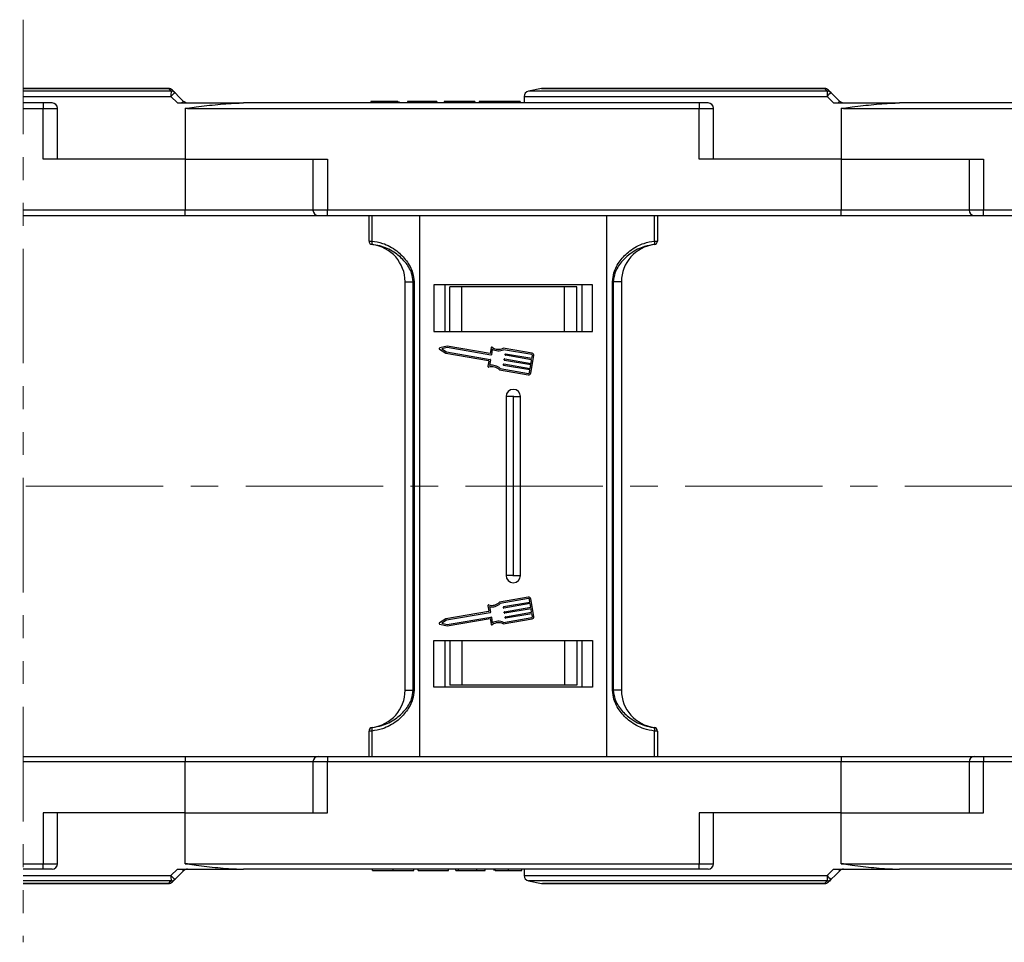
# Model space of a CAD drawing. Header units: millimetres. Extents: x -1055 to 1009, y -247 to 1211.
# Tile 15 of 51: x 382 to 518, y 132 to 260. Entities that reach past the tile are written whole.
import ezdxf

# ---------------------------------------------------------------- set-up
doc = ezdxf.new("R2010")
doc.units = ezdxf.units.MM
doc.linetypes.add('CENTERX2', pattern=[20.32, 12.7, -2.54, 2.54, -2.54])
doc.linetypes.add('PHANTOM2', pattern=[31.75, 15.875, -3.175, 3.175, -3.175, 3.175, -3.175])

msp = doc.modelspace()

# ---------------------------------------------------------------- linework, layer by layer
at = {"color": 3, "linetype": 'PHANTOM2', "lineweight": 9}
msp.add_line((382.061, 260.066), (382.059, 132.183), dxfattribs=at)
at = {"color": 7, "linetype": 'Continuous', "lineweight": 25}
for p, q in [((402.205, 250.527), (382.06, 250.527)), ((453.943, 250.512), (452.119, 250.147)), ((493.205, 250.527), (454.09, 250.527)), ((402.536, 249.412), (403.437, 248.527)), ((430.284, 248.727), (430.284, 248.527)), ((432.138, 248.727), (432.138, 248.527)), ((433.999, 248.727), (433.999, 248.527)), ((434.13, 248.727), (434.13, 248.527)), ((435.361, 248.727), (435.361, 248.527)), ((436.515, 248.727), (435.361, 248.727)), ((436.515, 248.727), (436.515, 248.527)), ((439.054, 248.727), (436.515, 248.727)), ((439.054, 248.727), (439.054, 248.527)), ((439.438, 248.727), (439.054, 248.727)), ((439.438, 248.727), (439.438, 248.527)), ((440.438, 248.727), (440.438, 248.527)), ((444.669, 248.727), (440.438, 248.727)), ((444.669, 248.727), (444.669, 248.527)), ((445.284, 248.727), (445.284, 248.527)), ((448.139, 248.727), (448.139, 248.527)), ((450.977, 248.727), (450.977, 248.527)), ((451.516, 249.412), (451.516, 248.527)), ((493.536, 249.412), (494.437, 248.527)), ((384.794, 248.527), (382.06, 248.527)), ((382.06, 247.777), (384.794, 247.777)), ((384.794, 248.527), (384.794, 247.777)), ((386.044, 248.527), (384.794, 248.527)), ((384.794, 240.727), (384.794, 247.777)), ((386.794, 240.727), (386.794, 247.777)), ((403.437, 248.527), (412.605, 248.527)), ((404.516, 247.809), (404.516, 240.727)), ((404.827, 247.777), (404.827, 247.817)), ((404.827, 247.777), (475.794, 247.777)), ((475.794, 248.527), (412.605, 248.527)), ((475.794, 248.527), (475.794, 247.777)), ((477.044, 248.527), (475.794, 248.527)), ((475.794, 240.727), (475.794, 247.777)), ((477.794, 240.727), (477.794, 247.777)), ((494.437, 248.527), (503.605, 248.527)), ((495.516, 247.809), (495.516, 240.727)), ((495.827, 247.777), (495.827, 247.817)), ((495.827, 247.777), (566.794, 247.777)), ((566.794, 248.527), (503.605, 248.527)), ((404.516, 240.727), (384.794, 240.727)), ((404.516, 240.727), (424.238, 240.727)), ((404.516, 240.727), (404.516, 233.677)), ((422.238, 240.727), (422.238, 233.677)), ((424.238, 240.727), (424.238, 233.677)), ((495.516, 240.727), (475.794, 240.727)), ((495.516, 240.727), (515.238, 240.727)), ((495.516, 240.727), (495.516, 233.677)), ((513.238, 240.727), (513.238, 233.677)), ((515.238, 240.727), (515.238, 233.677)), ((404.516, 233.677), (382.06, 233.677)), ((404.516, 232.927), (404.516, 233.677)), ((495.516, 233.677), (424.238, 233.677)), ((424.238, 232.927), (424.238, 233.677)), ((495.516, 232.927), (495.516, 233.677)), ((586.516, 233.677), (515.238, 233.677)), ((515.238, 232.927), (515.238, 233.677)), ((382.06, 232.927), (404.516, 232.927)), ((404.516, 232.927), (422.988, 232.927)), ((422.988, 232.927), (424.238, 232.927)), ((424.238, 232.927), (495.516, 232.927)), ((430.016, 229.39), (430.016, 232.927)), ((430.411, 232.927), (430.411, 229.39)), ((437.016, 232.927), (437.016, 182.927)), ((463.016, 182.927), (463.016, 232.927)), ((469.621, 229.39), (469.621, 232.927)), ((470.016, 232.927), (470.016, 229.39)), ((495.516, 232.927), (513.988, 232.927)), ((513.988, 232.927), (515.238, 232.927)), ((515.238, 232.927), (586.516, 232.927)), ((430.016, 229.39), (430.411, 229.39)), ((430.455, 228.895), (430.454, 228.891)), ((469.577, 228.891), (469.577, 228.895)), ((469.621, 229.39), (470.016, 229.39)), ((435.016, 223.731), (436.137, 223.731)), ((435.016, 182.927), (435.016, 223.731)), ((436.252, 223.731), (436.137, 223.731)), ((436.137, 182.927), (436.137, 223.731)), ((436.252, 223.731), (436.252, 182.927)), ((439.016, 223.327), (439.016, 216.827)), ((461.016, 223.327), (439.016, 223.327)), ((440.516, 223.327), (440.516, 216.827)), ((441.216, 216.827), (441.216, 223.027)), ((442.897, 223.027), (441.216, 223.027)), ((442.897, 216.827), (442.897, 223.027)), ((457.135, 223.027), (442.897, 223.027)), ((457.135, 216.827), (457.135, 223.027)), ((458.816, 223.027), (457.135, 223.027)), ((458.816, 216.827), (458.816, 223.027)), ((459.516, 223.327), (459.516, 216.827)), ((459.516, 223.327), (459.516, 216.827)), ((461.016, 216.827), (461.016, 223.327)), ((463.78, 182.927), (463.78, 223.731)), ((463.895, 223.731), (463.78, 223.731)), ((465.016, 223.731), (463.895, 223.731)), ((463.895, 223.731), (463.895, 182.927)), ((465.016, 223.731), (465.016, 182.927)), ((439.016, 216.827), (461.016, 216.827)), ((440.856, 214.826), (439.821, 214.581)), ((440.863, 214.618), (440.102, 214.438)), ((440.102, 214.438), (440.76, 214.015)), ((446.801, 213.81), (440.856, 214.826)), ((446.918, 213.584), (440.863, 214.618)), ((446.934, 214.588), (446.801, 213.81)), ((452.62, 213.851), (448.634, 214.532)), ((439.79, 214.396), (440.684, 213.821)), ((440.684, 213.821), (446.579, 212.814)), ((440.76, 214.015), (446.815, 212.981)), ((447.109, 214.402), (446.977, 213.625)), ((452.586, 213.65), (448.663, 214.32)), ((448.837, 213.049), (452.48, 212.427)), ((448.881, 213.61), (448.899, 213.711)), ((452.566, 212.929), (448.923, 213.551)), ((448.957, 213.752), (452.601, 213.13)), ((452.458, 211.086), (452.87, 213.498)), ((452.601, 213.13), (452.669, 213.532)), ((446.621, 212.755), (446.497, 212.028)), ((446.856, 212.922), (446.724, 212.145)), ((448.216, 211.707), (452.14, 211.037)), ((448.641, 212.203), (448.658, 212.304)), ((452.326, 211.522), (448.683, 212.144)), ((448.717, 212.345), (452.36, 211.723)), ((448.761, 212.907), (448.778, 213.007)), ((452.446, 212.226), (448.803, 212.848)), ((452.36, 211.723), (452.446, 212.226)), ((452.48, 212.427), (452.566, 212.929)), ((448.119, 211.517), (452.105, 210.836)), ((452.257, 211.12), (452.326, 211.522)), ((435.016, 167.123), (435.016, 207.927)), ((436.137, 167.123), (436.137, 207.927)), ((436.252, 207.927), (436.252, 167.123)), ((437.016, 207.927), (437.016, 157.927)), ((449.016, 207.927), (449.016, 183.027)), ((449.016, 207.827), (449.016, 182.927)), ((450.016, 207.827), (449.016, 207.827)), ((450.016, 207.927), (450.016, 183.027)), ((450.016, 207.827), (450.016, 182.927)), ((450.016, 207.827), (451.016, 207.827)), ((451.016, 183.027), (451.016, 207.927)), ((451.016, 182.927), (451.016, 207.827)), ((463.016, 157.927), (463.016, 207.927)), ((463.78, 167.123), (463.78, 207.927)), ((463.895, 207.927), (463.895, 167.123)), ((465.016, 207.927), (465.016, 167.123)), ((450.016, 183.027), (449.016, 183.027)), ((450.016, 183.027), (451.016, 183.027)), ((452.105, 180.018), (448.119, 179.337)), ((452.14, 179.817), (448.216, 179.146)), ((448.683, 178.709), (452.326, 179.331)), ((452.36, 179.13), (448.717, 178.508)), ((452.326, 179.331), (452.257, 179.733)), ((452.446, 178.628), (452.36, 179.13)), ((452.87, 177.355), (452.458, 179.768)), ((446.579, 178.039), (440.684, 177.032)), ((446.815, 177.873), (440.76, 176.838)), ((446.497, 178.825), (446.621, 178.098)), ((446.724, 178.708), (446.856, 177.932)), ((448.658, 178.55), (448.641, 178.65)), ((448.778, 177.846), (448.761, 177.947)), ((448.803, 178.005), (452.446, 178.628)), ((452.48, 178.427), (448.837, 177.804)), ((448.923, 177.302), (452.566, 177.924)), ((452.601, 177.723), (448.957, 177.101)), ((452.566, 177.924), (452.48, 178.427)), ((452.669, 177.321), (452.601, 177.723)), ((440.684, 177.032), (439.79, 176.458)), ((439.821, 176.273), (440.856, 176.027)), ((440.76, 176.838), (440.102, 176.416)), ((440.102, 176.416), (440.863, 176.235)), ((440.856, 176.027), (446.801, 177.043)), ((440.863, 176.235), (446.918, 177.27)), ((446.801, 177.043), (446.934, 176.265)), ((446.977, 177.228), (447.109, 176.451)), ((448.634, 176.322), (452.62, 177.002)), ((448.663, 176.533), (452.586, 177.203)), ((448.899, 177.143), (448.881, 177.243)), ((439.016, 174.027), (461.016, 174.027)), ((439.016, 167.527), (439.016, 174.027)), ((440.516, 174.027), (440.516, 167.527)), ((441.216, 174.027), (441.216, 167.827)), ((442.897, 174.027), (442.897, 167.827)), ((457.135, 174.027), (457.135, 167.827)), ((458.816, 174.027), (458.816, 167.827)), ((459.516, 174.027), (459.516, 167.527)), ((459.516, 174.027), (459.516, 167.527)), ((461.016, 174.027), (461.016, 167.527)), ((435.016, 167.123), (436.137, 167.123)), ((436.252, 167.123), (436.137, 167.123)), ((461.016, 167.527), (439.016, 167.527)), ((442.897, 167.827), (441.216, 167.827)), ((457.135, 167.827), (442.897, 167.827)), ((458.816, 167.827), (457.135, 167.827)), ((463.895, 167.123), (463.78, 167.123)), ((465.016, 167.123), (463.895, 167.123)), ((430.016, 157.927), (430.016, 161.463)), ((430.411, 161.463), (430.016, 161.463)), ((430.411, 161.463), (430.411, 157.927)), ((430.454, 161.962), (430.455, 161.958)), ((469.577, 161.958), (469.577, 161.962)), ((469.621, 157.927), (469.621, 161.463)), ((470.016, 161.463), (469.621, 161.463)), ((470.016, 161.463), (470.016, 157.927)), ((382.059, 157.927), (404.516, 157.927)), ((404.516, 157.177), (382.059, 157.177)), ((404.516, 157.927), (422.988, 157.927)), ((404.516, 157.927), (404.516, 157.177)), ((404.516, 150.127), (404.516, 157.177)), ((422.238, 157.177), (422.238, 150.127)), ((422.988, 157.927), (424.238, 157.927)), ((424.238, 157.927), (495.516, 157.927)), ((424.238, 157.927), (424.238, 157.177)), ((424.238, 150.127), (424.238, 157.177)), ((495.516, 157.177), (424.238, 157.177)), ((495.516, 157.927), (513.988, 157.927)), ((495.516, 157.927), (495.516, 157.177)), ((495.516, 150.127), (495.516, 157.177)), ((513.238, 157.177), (513.238, 150.127)), ((513.988, 157.927), (515.238, 157.927)), ((515.238, 157.927), (586.516, 157.927)), ((515.238, 157.927), (515.238, 157.177)), ((515.238, 150.127), (515.238, 157.177)), ((586.516, 157.177), (515.238, 157.177)), ((384.794, 150.127), (384.794, 143.077)), ((404.516, 150.127), (384.794, 150.127)), ((386.794, 143.077), (386.794, 150.127)), ((404.516, 143.044), (404.516, 150.127)), ((404.516, 150.127), (424.238, 150.127)), ((475.794, 150.127), (475.794, 143.077)), ((495.516, 150.127), (475.794, 150.127)), ((477.794, 143.077), (477.794, 150.127)), ((495.516, 143.044), (495.516, 150.127)), ((495.516, 150.127), (515.238, 150.127)), ((382.059, 143.077), (384.794, 143.077)), ((384.794, 142.327), (382.059, 142.327)), ((384.794, 142.327), (384.794, 143.077)), ((386.044, 142.327), (384.794, 142.327)), ((402.536, 141.442), (403.437, 142.327)), ((403.437, 142.327), (412.605, 142.327)), ((404.827, 143.077), (475.794, 143.077)), ((404.827, 143.077), (404.827, 143.036)), ((475.794, 142.327), (412.605, 142.327)), ((430.515, 142.127), (430.515, 142.327)), ((433.353, 142.127), (433.353, 142.327)), ((436.207, 142.127), (436.207, 142.327)), ((436.823, 142.127), (436.823, 142.327)), ((436.823, 142.127), (441.054, 142.127)), ((441.054, 142.127), (441.054, 142.327)), ((442.054, 142.127), (442.054, 142.327)), ((442.054, 142.127), (442.438, 142.127)), ((442.438, 142.127), (442.438, 142.327)), ((442.438, 142.127), (444.977, 142.127)), ((444.977, 142.127), (444.977, 142.327)), ((444.977, 142.127), (446.13, 142.127)), ((446.13, 142.127), (446.13, 142.327)), ((447.361, 142.127), (447.361, 142.327)), ((447.492, 142.127), (447.492, 142.327)), ((449.354, 142.127), (449.354, 142.327)), ((451.207, 142.127), (451.207, 142.327)), ((451.516, 142.327), (451.516, 141.442)), ((475.794, 142.327), (475.794, 143.077)), ((477.044, 142.327), (475.794, 142.327)), ((493.536, 141.442), (494.437, 142.327)), ((494.437, 142.327), (503.605, 142.327)), ((495.827, 143.077), (566.794, 143.077)), ((495.827, 143.077), (495.827, 143.036)), ((566.794, 142.327), (503.605, 142.327)), ((452.119, 140.706), (453.943, 140.341)), ((402.205, 140.327), (382.059, 140.327)), ((493.205, 140.327), (454.09, 140.327))]:
    msp.add_line(p, q, dxfattribs=at)
at = {"color": 8, "linetype": 'Continuous', "lineweight": 25}
for p, q in [((382.06, 250.512), (402.197, 250.512)), ((402.563, 250.147), (382.06, 250.147)), ((493.563, 250.147), (452.119, 250.147)), ((453.943, 250.512), (493.197, 250.512)), ((382.06, 249.412), (402.536, 249.412)), ((451.516, 249.412), (493.536, 249.412)), ((384.794, 247.777), (386.794, 247.777)), ((475.794, 247.777), (477.794, 247.777)), ((422.238, 233.677), (404.516, 233.677)), ((424.238, 233.677), (422.238, 233.677)), ((513.238, 233.677), (495.516, 233.677)), ((515.238, 233.677), (513.238, 233.677)), ((422.238, 157.177), (404.516, 157.177)), ((424.238, 157.177), (422.238, 157.177)), ((513.238, 157.177), (495.516, 157.177)), ((515.238, 157.177), (513.238, 157.177)), ((384.794, 143.077), (386.794, 143.077)), ((475.794, 143.077), (477.794, 143.077)), ((382.059, 141.442), (402.536, 141.442)), ((402.563, 140.706), (382.059, 140.706)), ((451.516, 141.442), (493.536, 141.442)), ((493.563, 140.706), (452.119, 140.706)), ((382.059, 140.341), (402.197, 140.341)), ((453.943, 140.341), (493.197, 140.341))]:
    msp.add_line(p, q, dxfattribs=at)
at = {"color": 1, "linetype": 'CENTERX2', "lineweight": 13, "ltscale": 1.5}
msp.add_line((797.721, 195.427), (-317.507, 195.427), dxfattribs=at)
at = {"color": 7, "linetype": 'Continuous', "lineweight": 25, "flags": 128}
for points in [[(402.197, 250.512), (402.198, 250.516), (402.199, 250.518), (402.2, 250.521), (402.201, 250.523), (402.202, 250.525), (402.203, 250.526), (402.204, 250.526), (402.205, 250.527)], [(404.296, 248.746), (403.698, 249.344), (403.1, 249.942)], [(493.197, 250.512), (493.198, 250.516), (493.199, 250.518), (493.2, 250.521), (493.201, 250.523), (493.202, 250.525), (493.203, 250.526), (493.204, 250.526), (493.205, 250.527)], [(495.296, 248.746), (494.698, 249.344), (494.1, 249.942)], [(404.296, 142.107), (403.698, 141.509), (403.1, 140.911)], [(495.296, 142.107), (494.698, 141.509), (494.1, 140.911)], [(402.197, 140.341), (402.198, 140.338), (402.199, 140.335), (402.2, 140.332), (402.201, 140.33), (402.202, 140.329), (402.203, 140.328), (402.204, 140.327), (402.205, 140.327)], [(493.197, 140.341), (493.198, 140.338), (493.199, 140.335), (493.2, 140.332), (493.201, 140.33), (493.202, 140.329), (493.203, 140.328), (493.204, 140.327), (493.205, 140.327)]]:
    msp.add_lwpolyline(points, dxfattribs=at)
at = {"color": 7, "linetype": 'Continuous', "lineweight": 25}
for centre, radius, start, end in [((402.235, 249.803), 0.71, 45.21967, 93.08005), ((402.205, 249.777), 0.75, 45, 90), ((408.747, 249.551), 6.212, 174.49233, 181.28385), ((407.028, 245.2), 6.157, 129.63141, 136.84031), ((402.6, 249.438), 0.71, 45.21655, 92.97036), ((452.266, 249.412), 0.75, 101.30993, 180), ((454.09, 249.777), 0.75, 90, 101.30993), ((493.235, 249.803), 0.71, 45.22011, 93.08382), ((493.205, 249.777), 0.75, 45, 90), ((499.758, 249.551), 6.223, 174.49831, 181.27787), ((498.032, 245.195), 6.163, 129.63176, 136.83391), ((493.6, 249.438), 0.71, 45.22247, 92.96868), ((407.304, 245.363), 4.527, 131.63859, 135.66733), ((498.334, 245.331), 4.571, 131.65035, 135.64076), ((386.044, 247.777), 0.75, 0, 90), ((404.827, 249.277), 1.5, 258.04702, 270), ((405.701, 248.315), 1.055, 167.54875, 168.4518), ((404.827, 249.277), 0.75, 258.04702, 270), ((477.044, 247.777), 0.75, 0, 90), ((495.827, 249.277), 1.5, 258.04702, 270), ((493.447, 248.999), 2.271, 347.9917, 348.41094), ((495.827, 249.277), 0.75, 258.04702, 270), ((422.988, 233.677), 0.75, 180, 270), ((513.988, 233.677), 0.75, 180, 270), ((430.515, 229.391), 0.499, 180.05137, 263.03052), ((430.516, 229.387), 0.5, 180, 262.94587), ((431.144, 229.205), 0.756, 165.82202, 204.22086), ((429.816, 223.731), 5.2, 0, 82.94587), ((470.216, 223.731), 5.2, 97.05413, 180), ((468.887, 229.205), 0.756, 335.78884, 14.15458), ((469.517, 229.391), 0.499, 276.96189, 359.95621), ((469.516, 229.387), 0.5, 277.05413, 0), ((439.845, 214.482), 0.102, 103.32833, 237.28541), ((447.035, 214.571), 0.102, 54.79186, 170.30687), ((447.967, 215.892), 1.515, 234.79186, 296.12453), ((446.926, 213.634), 0.051, 260.30687, 350.30687), ((447.967, 215.892), 1.719, 240.07022, 293.86617), ((448.829, 212.999), 0.051, 80.30687, 170.30687), ((448.932, 213.602), 0.051, 170.30687, 260.30687), ((448.949, 213.702), 0.051, 80.30687, 170.30687), ((452.569, 213.549), 0.102, 350.30687, 80.30687), ((452.569, 213.549), 0.306, 350.30687, 80.30687), ((446.597, 212.011), 0.102, 170.30687, 285.82188), ((446.571, 212.764), 0.051, 350.30687, 80.30687), ((447.038, 210.455), 1.515, 44.48921, 105.82188), ((447.038, 210.455), 1.719, 46.74758, 100.54353), ((446.806, 212.93), 0.051, 350.30687, 80.30687), ((448.691, 212.195), 0.051, 170.30687, 260.30687), ((448.709, 212.295), 0.051, 80.30687, 170.30687), ((448.812, 212.898), 0.051, 170.30687, 260.30687), ((452.157, 211.137), 0.306, 260.30687, 350.30687), ((452.157, 211.137), 0.102, 260.30687, 350.30687), ((450.016, 207.827), 1, 0, 180), ((450.016, 183.027), 1, 180, 0), ((446.597, 178.843), 0.102, 74.17812, 189.69313), ((447.038, 180.399), 1.515, 254.17812, 315.51079), ((447.038, 180.399), 1.719, 259.45647, 313.25242), ((452.157, 179.716), 0.306, 9.69313, 99.69313), ((452.157, 179.716), 0.102, 9.69313, 99.69313), ((446.571, 178.09), 0.051, 279.69313, 9.69313), ((446.806, 177.923), 0.051, 279.69313, 9.69313), ((448.691, 178.659), 0.051, 99.69313, 189.69313), ((448.709, 178.558), 0.051, 189.69313, 279.69313), ((448.812, 177.955), 0.051, 99.69313, 189.69313), ((448.829, 177.855), 0.051, 189.69313, 279.69313), ((439.845, 176.372), 0.102, 122.71459, 256.67167), ((446.926, 177.219), 0.051, 9.69313, 99.69313), ((447.035, 176.283), 0.102, 189.69313, 305.20814), ((447.967, 174.961), 1.515, 63.87547, 125.20814), ((447.967, 174.961), 1.719, 66.13383, 119.92978), ((448.932, 177.252), 0.051, 99.69313, 189.69313), ((448.949, 177.151), 0.051, 189.69313, 279.69313), ((452.569, 177.304), 0.102, 279.69313, 9.69313), ((452.569, 177.304), 0.306, 279.69313, 9.69313), ((429.816, 167.123), 5.2, 277.05413, 0), ((470.216, 167.123), 5.2, 180, 262.94587), ((430.516, 161.466), 0.5, 97.05413, 180), ((430.515, 161.462), 0.499, 96.96858, 179.95038), ((431.144, 161.648), 0.756, 155.77979, 194.17747), ((469.516, 161.466), 0.5, 0, 82.94587), ((468.887, 161.648), 0.756, 345.84592, 24.2105), ((469.517, 161.463), 0.499, 0.04203, 83.03901), ((422.988, 157.177), 0.75, 90, 180), ((513.988, 157.177), 0.75, 90, 180), ((386.044, 143.077), 0.75, 270, 0), ((407.301, 145.488), 4.523, 224.33109, 228.36299), ((404.827, 141.577), 1.5, 90, 101.95298), ((405.7, 142.538), 1.054, 191.54216, 192.44662), ((404.827, 141.577), 0.75, 90, 101.95298), ((477.044, 143.077), 0.75, 270, 0), ((498.331, 145.52), 4.567, 224.35767, 228.35122), ((495.827, 141.577), 1.5, 90, 101.95298), ((493.244, 141.812), 2.478, 11.60127, 11.98559), ((495.827, 141.577), 0.75, 90, 101.95298), ((408.747, 141.302), 6.213, 178.71634, 185.50747), ((407.028, 145.653), 6.157, 223.16033, 230.36956), ((402.6, 141.415), 0.71, 267.03133, 314.78454), ((452.266, 141.442), 0.75, 180, 258.69007), ((499.758, 141.303), 6.224, 178.72232, 185.5015), ((498.032, 145.658), 6.163, 223.16673, 230.36921), ((493.6, 141.415), 0.71, 267.03301, 314.77862), ((402.235, 141.051), 0.71, 266.92025, 314.78141), ((402.205, 141.077), 0.75, 270, 315), ((454.09, 141.077), 0.75, 258.69007, 270), ((493.235, 141.051), 0.71, 266.91648, 314.78097), ((493.205, 141.077), 0.75, 270, 315)]:
    msp.add_arc(centre, radius, start, end, dxfattribs=at)
for points, knots in [([(402.197, 250.512), (402.281, 250.429), (402.403, 250.307), (402.525, 250.186), (402.563, 250.147)], [0, 0, 0, 0, 0.6855331, 1, 1, 1, 1]), ([(403.1, 249.942), (403.062, 249.98), (402.94, 250.102), (402.819, 250.224), (402.736, 250.307)], [0, 0, 0, 0, 0.3144727, 1, 1, 1, 1]), ([(493.197, 250.512), (493.281, 250.429), (493.403, 250.307), (493.525, 250.186), (493.563, 250.147)], [0, 0, 0, 0, 0.68553909, 1, 1, 1, 1]), ([(494.1, 249.942), (494.062, 249.98), (493.94, 250.102), (493.819, 250.224), (493.736, 250.307)], [0, 0, 0, 0, 0.3144786, 1, 1, 1, 1]), ([(404.671, 248.543), (404.613, 248.559), (404.473, 248.598), (404.361, 248.692), (404.296, 248.746)], [0, 0, 0, 0, 0.4157537, 1, 1, 1, 1]), ([(432.138, 248.727), (431.845, 248.727), (431.262, 248.727), (430.596, 248.727), (430.319, 248.727), (430.296, 248.727), (430.284, 248.727)], [0, 0, 0, 0, 0.2802293, 0.5584236, 0.7788356, 1, 1, 1, 1]), ([(433.999, 248.727), (433.905, 248.727), (433.717, 248.727), (433.056, 248.727), (432.486, 248.727), (432.138, 248.727)], [0, 0, 0, 0, 0.2801153, 0.5603102, 1, 1, 1, 1]), ([(448.139, 248.727), (447.695, 248.727), (446.809, 248.727), (445.815, 248.727), (445.342, 248.727), (445.303, 248.727), (445.284, 248.727)], [0, 0, 0, 0, 0.2799438, 0.5587143, 0.7790525, 1, 1, 1, 1]), ([(450.977, 248.727), (450.947, 248.727), (450.888, 248.727), (450.188, 248.727), (449.182, 248.727), (448.487, 248.727), (448.139, 248.727)], [0, 0, 0, 0, 0.2805577, 0.559475, 0.7794285, 1, 1, 1, 1]), ([(495.671, 248.543), (495.613, 248.559), (495.473, 248.598), (495.361, 248.692), (495.296, 248.746)], [0, 0, 0, 0, 0.4156773, 1, 1, 1, 1]), ([(404.516, 247.809), (404.53, 247.808), (404.634, 247.801), (404.737, 247.81), (404.827, 247.817)], [0, 0, 0, 0, 0.1379032, 1, 1, 1, 1]), ([(404.827, 247.817), (405.233, 247.87), (406.631, 248.052), (409.027, 248.338), (411.215, 248.514), (412.406, 248.525), (412.605, 248.527)], [0, 0, 0, 0, 0.1563403, 0.5382513, 0.9225841, 1, 1, 1, 1]), ([(495.516, 247.809), (495.53, 247.808), (495.634, 247.801), (495.737, 247.81), (495.827, 247.817)], [0, 0, 0, 0, 0.1378768, 1, 1, 1, 1]), ([(495.827, 247.817), (496.233, 247.87), (497.631, 248.052), (500.027, 248.338), (502.215, 248.514), (503.406, 248.525), (503.605, 248.527)], [0, 0, 0, 0, 0.1563404, 0.5382438, 0.9225766, 1, 1, 1, 1]), ([(430.411, 229.39), (430.903, 229.304), (432.131, 229.089), (433.825, 228.158), (435.237, 226.712), (436.092, 225.201), (436.206, 224.153), (436.252, 223.731)], [0, 0, 0, 0, 0.1717581, 0.4284866, 0.6465024, 0.8576665, 1, 1, 1, 1]), ([(436.137, 223.731), (436.085, 224.138), (435.955, 225.152), (435.041, 226.551), (433.639, 227.846), (432.087, 228.592), (430.965, 228.838), (430.513, 228.889), (430.455, 228.895)], [0, 0, 0, 0, 0.144273, 0.3583717, 0.5770653, 0.8312293, 0.9783736, 1, 1, 1, 1]), ([(463.78, 223.731), (463.826, 224.153), (463.939, 225.201), (464.795, 226.712), (466.206, 228.158), (467.901, 229.089), (469.129, 229.304), (469.621, 229.39)], [0, 0, 0, 0, 0.1423329, 0.3534994, 0.5715144, 0.8282361, 1, 1, 1, 1]), ([(469.577, 228.895), (469.127, 228.822), (467.997, 228.638), (466.394, 227.841), (464.991, 226.552), (464.077, 225.152), (463.947, 224.138), (463.895, 223.731)], [0, 0, 0, 0, 0.1686942, 0.4228862, 0.6415987, 0.8557158, 1, 1, 1, 1]), ([(436.252, 167.123), (436.206, 166.701), (436.092, 165.652), (435.237, 164.141), (433.825, 162.696), (432.131, 161.765), (430.903, 161.549), (430.411, 161.463)], [0, 0, 0, 0, 0.142332, 0.3534978, 0.5715127, 0.8282414, 1, 1, 1, 1]), ([(430.455, 161.958), (430.905, 162.031), (432.035, 162.215), (433.638, 163.012), (435.041, 164.302), (435.955, 165.702), (436.085, 166.715), (436.137, 167.123)], [0, 0, 0, 0, 0.1687006, 0.4228863, 0.6415985, 0.8557147, 1, 1, 1, 1]), ([(469.621, 161.463), (469.129, 161.549), (467.901, 161.765), (466.206, 162.696), (464.795, 164.141), (463.939, 165.652), (463.826, 166.701), (463.78, 167.123)], [0, 0, 0, 0, 0.1717644, 0.4284864, 0.6465005, 0.8576686, 1, 1, 1, 1]), ([(463.895, 167.123), (463.947, 166.715), (464.077, 165.702), (464.991, 164.303), (466.393, 163.007), (467.945, 162.261), (469.066, 162.015), (469.519, 161.965), (469.577, 161.958)], [0, 0, 0, 0, 0.1442721, 0.3583706, 0.5770647, 0.8312354, 0.9783736, 1, 1, 1, 1]), ([(404.671, 142.31), (404.613, 142.294), (404.473, 142.256), (404.361, 142.162), (404.296, 142.107)], [0, 0, 0, 0, 0.4157505, 1, 1, 1, 1]), ([(404.516, 143.044), (404.53, 143.045), (404.634, 143.053), (404.737, 143.044), (404.827, 143.036)], [0, 0, 0, 0, 0.1379031, 1, 1, 1, 1]), ([(404.827, 143.036), (405.233, 142.983), (406.631, 142.801), (409.027, 142.515), (411.215, 142.339), (412.406, 142.328), (412.605, 142.327)], [0, 0, 0, 0, 0.1563404, 0.5382511, 0.9225841, 1, 1, 1, 1]), ([(430.515, 142.127), (430.545, 142.127), (430.603, 142.127), (431.303, 142.127), (432.309, 142.127), (433.005, 142.127), (433.353, 142.127)], [0, 0, 0, 0, 0.2805577, 0.559475, 0.7794285, 1, 1, 1, 1]), ([(433.353, 142.127), (433.797, 142.127), (434.683, 142.127), (435.677, 142.127), (436.15, 142.127), (436.188, 142.127), (436.207, 142.127)], [0, 0, 0, 0, 0.2799449, 0.5587165, 0.7790502, 1, 1, 1, 1]), ([(447.492, 142.127), (447.586, 142.127), (447.775, 142.127), (448.436, 142.127), (449.006, 142.127), (449.354, 142.127)], [0, 0, 0, 0, 0.2801153, 0.5603102, 1, 1, 1, 1]), ([(449.354, 142.127), (449.647, 142.127), (450.23, 142.127), (450.896, 142.127), (451.173, 142.127), (451.196, 142.127), (451.207, 142.127)], [0, 0, 0, 0, 0.2802314, 0.5584128, 0.7788339, 1, 1, 1, 1]), ([(495.671, 142.31), (495.613, 142.294), (495.473, 142.256), (495.361, 142.162), (495.296, 142.107)], [0, 0, 0, 0, 0.415674, 1, 1, 1, 1]), ([(495.516, 143.044), (495.53, 143.045), (495.634, 143.053), (495.737, 143.044), (495.827, 143.036)], [0, 0, 0, 0, 0.13787666, 1, 1, 1, 1]), ([(495.827, 143.036), (496.233, 142.983), (497.631, 142.801), (500.027, 142.515), (502.215, 142.339), (503.406, 142.328), (503.605, 142.327)], [0, 0, 0, 0, 0.1563404, 0.5382436, 0.9225766, 1, 1, 1, 1]), ([(402.197, 140.341), (402.281, 140.425), (402.403, 140.546), (402.525, 140.668), (402.563, 140.706)], [0, 0, 0, 0, 0.68553388, 1, 1, 1, 1]), ([(403.1, 140.911), (403.062, 140.873), (402.94, 140.751), (402.819, 140.63), (402.736, 140.546)], [0, 0, 0, 0, 0.314474, 1, 1, 1, 1]), ([(493.197, 140.341), (493.281, 140.425), (493.403, 140.546), (493.525, 140.668), (493.563, 140.706)], [0, 0, 0, 0, 0.68553983, 1, 1, 1, 1]), ([(494.1, 140.911), (494.062, 140.873), (493.94, 140.751), (493.819, 140.63), (493.736, 140.546)], [0, 0, 0, 0, 0.31447989, 1, 1, 1, 1])]:
    msp.add_open_spline(points, degree=3, knots=knots, dxfattribs=at)

doc.saveas('drawing.dxf')
